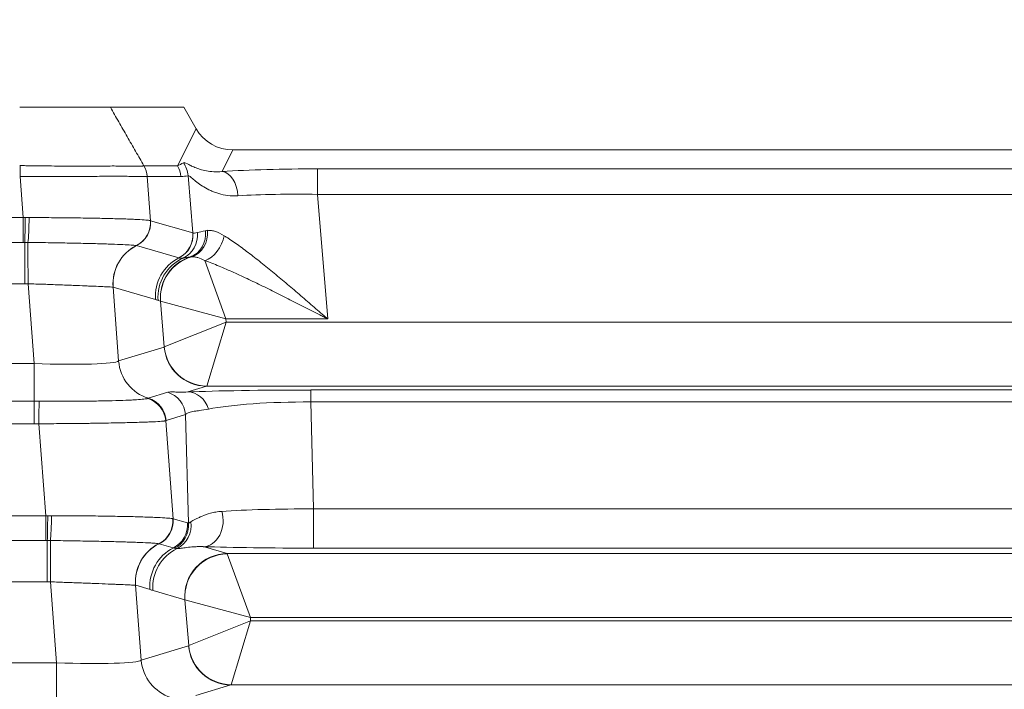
# Model space of a CAD drawing. Header units: millimetres. Extents: x 4 to 836, y 5 to 589.
# Tile 161 of 174: x 626.12 to 637.66, y 379.66 to 387.51. Entities that reach past the tile are written whole.
import ezdxf

# ---------------------------------------------------------------- set-up
doc = ezdxf.new("R2010")
doc.units = ezdxf.units.MM
doc.layers.add('1', color=7, linetype='Continuous', true_color=0xffffff)
doc.styles.add('ideas_simplex', font='simplex.shx')
doc.dimstyles.get("Standard").update_dxf_attribs({"dimtxt": 0.18, "dimasz": 0.18, "dimexe": 0.18, "dimexo": 0.0625, "dimgap": 0.09, "dimtad": 0, "dimtih": 1, "dimtoh": 1, "dimdec": 4, "dimzin": 0, "dimdsep": 46, "dimtxsty": 'Standard', "dimcen": 0.09, "dimadec": 0, "dimazin": 0, "dimtfac": 1, "dimtdec": 4, "dimtofl": 0, "dimtmove": 0, "dimatfit": 3, "dimfxl": 1, "dimtolj": 1, "dimtzin": 0, "dimarcsym": 0})

# ---------------------------------------------------------------- blocks, each defined once
blk = doc.blocks.new('_U9')
at = {"layer": '1', "color": 87, "lineweight": 25}
for p, q in [((615.3112, 433.612552), (613.8112, 433.612552)), ((613.8112, 433.612552), (613.8112, 427.987552)), ((630.9862, 433.612552), (629.4862, 433.612552)), ((630.9862, 427.987552), (630.9862, 433.612552)), ((613.8112, 427.987552), (615.3112, 427.987552)), ((629.4862, 427.987552), (630.9862, 427.987552))]:
    blk.add_line(p, q, dxfattribs=at)
at = {"layer": '1', "color": 152, "lineweight": 13}
for p, q in [((597.148662, 353.457866), (597.148662, 428.487552)), ((647.648738, 336.981944), (647.648738, 428.487552))]:
    blk.add_line(p, q, dxfattribs=at)
at = {"layer": '1', "color": 27, "lineweight": 13}
blk.add_line((647.648738, 426.487552), (597.148662, 426.487552), dxfattribs=at)
at = {"layer": '1', "color": 27, "lineweight": 18}
for points in [[(597.148662, 426.487552), (600.14866, 427.016533), (600.148664, 425.958571)], [(647.648738, 426.487552), (644.64874, 425.958571), (644.648736, 427.016533)]]:
    blk.add_solid(points, dxfattribs=at)
at = {"layer": '1', "color": 87, "linetype": 'Continuous', "lineweight": 25, "char_height": 3, "attachment_point": 7, "line_spacing_factor": 1.204819, "style": 'ideas_simplex'}
for s, insert in [('\\W1.2664;50,5', (616.7677, 435.747552)), ('\\W1.2715;1.988', (615.2827, 428.435052))]:
    blk.add_mtext(s, dxfattribs=dict(at, insert=insert))
blk = doc.blocks.new('_U14')
at = {"layer": '1', "color": 87, "lineweight": 25}
for p, q in [((621.409179, 411.112126), (619.909179, 411.112126)), ((619.909179, 411.112126), (619.909179, 405.487126)), ((634.114179, 411.112126), (632.614179, 411.112126)), ((634.114179, 405.487126), (634.114179, 411.112126)), ((619.909179, 405.487126), (621.409179, 405.487126)), ((632.614179, 405.487126), (634.114179, 405.487126))]:
    blk.add_line(p, q, dxfattribs=at)
at = {"layer": '1', "color": 152, "lineweight": 13}
for p, q in [((638.809903, 345.820779), (638.809903, 405.987126)), ((656.487572, 345.820779), (656.487572, 405.987126))]:
    blk.add_line(p, q, dxfattribs=at)
at = {"layer": '1', "color": 27, "lineweight": 13}
blk.add_line((656.487572, 403.987126), (619.909179, 403.987126), dxfattribs=at)
at = {"layer": '1', "color": 27, "lineweight": 18}
for points in [[(638.809903, 403.987126), (641.809901, 404.516107), (641.809905, 403.458145)], [(656.487572, 403.987126), (653.487574, 403.458145), (653.487571, 404.516107)]]:
    blk.add_solid(points, dxfattribs=at)
at = {"layer": '1', "color": 87, "linetype": 'Continuous', "lineweight": 25, "char_height": 3, "attachment_point": 7, "line_spacing_factor": 1.204819, "style": 'ideas_simplex'}
for s, insert in [('\\W1.3508;17,7', (621.380679, 413.247126)), ('\\W1.2865;.696', (621.380679, 405.934626))]:
    blk.add_mtext(s, dxfattribs=dict(at, insert=insert))

msp = doc.modelspace()

# ---------------------------------------------------------------- linework, layer by layer
at = {"layer": '1', "color": 143, "linetype": 'Continuous', "lineweight": 18}
for p, q in [((627.182, 386.482), (628.042, 386.482)), ((628.187, 386.231), (628.042, 386.482)), ((628.619, 385.982), (666.679, 385.982))]:
    msp.add_line(p, q, dxfattribs=at)
at = {"layer": '1', "color": 143, "linetype": 'Continuous', "lineweight": 13}
for p, q in [((627.97, 385.796), (628.187, 386.231)), ((628.619, 385.982), (628.492, 385.729)), ((627.576, 385.796), (627.97, 385.796)), ((629.611, 385.76), (665.686, 385.76)), ((629.611, 385.461), (629.611, 385.76)), ((626.161, 385.189), (626.124, 385.669)), ((628.009, 385.671), (627.615, 385.671)), ((627.615, 385.67), (627.654, 385.153)), ((628.149, 385.009), (628.094, 385.681)), ((665.686, 385.461), (629.611, 385.461)), ((629.611, 385.461), (629.73, 384.001)), ((620.137, 385.189), (626.161, 385.189)), ((626.161, 385.189), (626.161, 384.899)), ((627.654, 385.153), (628.149, 385.009)), ((626.161, 384.899), (620.137, 384.899)), ((626.179, 384.414), (626.179, 384.898)), ((627.984, 384.716), (627.49, 384.861)), ((628.29, 384.685), (628.537, 384.001)), ((626.179, 384.414), (620.119, 384.414)), ((626.287, 383.479), (626.217, 384.414)), ((627.213, 384.374), (627.279, 383.509)), ((627.711, 384.229), (627.215, 384.374)), ((627.769, 384.211), (627.742, 384.219)), ((627.771, 384.21), (628.537, 384.001)), ((627.814, 383.673), (627.771, 384.21)), ((629.73, 384.001), (628.537, 384.001)), ((628.537, 384.001), (628.54, 383.963)), ((627.814, 383.673), (628.54, 383.963)), ((628.311, 383.215), (628.54, 383.963)), ((628.54, 383.963), (666.757, 383.963)), ((627.279, 383.509), (627.813, 383.672)), ((620.01, 383.479), (626.287, 383.479)), ((626.287, 383.038), (626.287, 383.479)), ((628.31, 383.213), (628.09, 383.146)), ((666.988, 383.213), (628.31, 383.213)), ((629.532, 383.169), (665.766, 383.169)), ((629.532, 383.169), (629.532, 383.029)), ((627.627, 383.072), (627.855, 383.142)), ((620.01, 383.038), (626.287, 383.038)), ((626.287, 383.038), (626.287, 382.774)), ((665.766, 383.029), (629.532, 383.029)), ((629.532, 383.029), (629.565, 381.776)), ((628.064, 382.88), (627.837, 382.81)), ((628.098, 381.607), (628.064, 382.88)), ((626.287, 382.774), (620.01, 382.774)), ((626.424, 381.695), (626.343, 382.773)), ((627.831, 382.808), (627.918, 381.659)), ((619.873, 381.695), (626.424, 381.695)), ((626.424, 381.405), (626.424, 381.695)), ((629.565, 381.776), (665.733, 381.776)), ((629.565, 381.316), (629.565, 381.776)), ((627.918, 381.659), (628.085, 381.611)), ((626.424, 381.405), (619.873, 381.405)), ((626.443, 381.405), (626.443, 380.921)), ((627.92, 381.318), (627.753, 381.367)), ((628.271, 381.333), (628.551, 381.251)), ((628.551, 381.251), (666.746, 381.251)), ((628.823, 380.501), (628.553, 381.248)), ((665.733, 381.316), (629.565, 381.316)), ((626.443, 380.921), (619.855, 380.921)), ((626.552, 379.972), (626.48, 380.921)), ((627.477, 380.881), (627.543, 380.002)), ((627.647, 380.831), (627.479, 380.88)), ((628.055, 380.711), (627.682, 380.819)), ((628.823, 380.501), (628.056, 380.71)), ((628.1, 380.173), (628.056, 380.71)), ((628.1, 380.173), (628.826, 380.463)), ((628.597, 379.715), (628.826, 380.463)), ((628.823, 380.501), (628.826, 380.463)), ((666.475, 380.501), (628.823, 380.501)), ((628.826, 380.463), (666.471, 380.463)), ((627.543, 380.002), (628.099, 380.172)), ((619.746, 379.972), (626.552, 379.972)), ((626.552, 379.972), (626.552, 379.532)), ((628.595, 379.713), (628.184, 379.587)), ((666.702, 379.713), (628.595, 379.713))]:
    msp.add_line(p, q, dxfattribs=at)
at = {"layer": '1', "color": 143, "linetype": 'Continuous', "lineweight": 18}
msp.add_ellipse((628.62, 386.484), major_axis=(0.225, 0.449), ratio=0.995894, start_param=2.56169, end_param=3.603692, dxfattribs=at)
at = {"layer": '1', "color": 143, "linetype": 'Continuous', "lineweight": 13}
for centre, major_axis, ratio, start_param, end_param in [((629.133, 387.509), (-1.279, -1.72), 0.157063, 0.266174, 0.369313), ((627.796, 385.656), (0.063, -0.293), 0.996129, 1.4407, 1.985924), ((626.124, 385.648), (-0.002, -0.3), 0.000366, 4.188794, 4.642577), ((627.317, 385.646), (0.056, -0.295), 0.996153, 1.466507, 1.908886), ((627.711, 385.646), (0, -0.3), 0.996169, 1.651938, 2.094395), ((629.623, 385.614), (-1.806, 0.001), 0.081028, 4.719047, 5.389171), ((628.492, 385.43), (0.019, -0.299), 0.621028, 1.581348, 3.038021), ((629.431, 387.533), (-1.543, -1.824), 0.244098, 0.203714, 0.306853), ((629.623, 385.315), (-1.507, 0.026), 0.096946, 4.721976, 5.3921), ((626.179, 385.168), (0.002, 0.3), 0.014605, 3.59604, 4.783436), ((626.216, 385.168), (0.006, 0.3), 0.044184, 3.597973, 4.786486), ((627.354, 385.129), (-0.044, -0.297), 0.993716, 0.611983, 1.798874), ((627.355, 385.129), (0.068, 0.292), 0.995069, 3.835186, 5.021822), ((627.356, 385.129), (0.084, 0.288), 0.995643, 3.889373, 5.075773), ((628.029, 385.014), (-0.059, 0.294), 0.895222, 3.25764, 4.60885), ((628.06, 385.018), (0.018, -0.299), 0.878856, 0.229499, 1.588961), ((626.217, 384.449), (-0.001, 0.5), 0.000077, 0.455918, 1.640609), ((627.851, 384.984), (0.084, 0.288), 0.995643, 3.889373, 5.075773), ((627.852, 384.984), (0.074, 0.291), 0.995302, 3.855675, 5.041954), ((627.915, 384.989), (0.062, -0.293), 0.959628, 0.215711, 1.448258), ((628.29, 384.958), (-0.133, -0.269), 0.701534, 0.615113, 1.97019), ((627.71, 384.415), (0.144, 0.479), 0.995612, 0.757529, 1.943536), ((627.711, 384.414), (0.14, 0.48), 0.995643, 0.747824, 1.93418), ((628.208, 384.27), (0.14, 0.48), 0.995643, 0.747756, 1.93418), ((628.238, 384.259), (0.14, 0.48), 0.995643, 0.701882, 1.93418), ((628.266, 384.251), (0.14, 0.48), 0.995643, 0.586384, 1.93418), ((628.267, 384.25), (0.339, 0.368), 0.991771, 1.011679, 2.392801), ((627.789, 383.961), (-0.021, 0.25), 0.087194, 6.188746, 6.249833), ((627.792, 383.922), (-0.021, 0.25), 0.087194, 3.1606, 3.221686), ((628.31, 383.713), (-0.146, 0.478), 0.996014, 1.356348, 2.843741), ((628.311, 383.714), (0.368, -0.339), 0.992996, 3.971219, 5.453559), ((626.276, 383.553), (-1.006, 0.038), 0.073389, 1.584419, 3.062485), ((627.775, 383.549), (-0.146, 0.478), 0.996014, 1.356348, 2.542747), ((629.558, 383.112), (-1.801, 0.001), 0.031454, 4.727263, 5.665979), ((628.289, 383.963), (-0.02, 0.75), 0.029238, 3.166976, 3.228063), ((627.533, 382.784), (-0.136, 0.268), 0.995564, 4.326262, 5.515407), ((627.539, 382.786), (-0.088, 0.287), 0.996014, 4.49794, 5.68434), ((627.766, 382.856), (-0.088, 0.287), 0.996014, 4.49794, 5.68434), ((628.09, 382.846), (-0.013, 0.3), 0.858349, 5.011301, 6.232142), ((626.343, 382.752), (0.004, 0.3), 0.000932, 0.312654, 1.500989), ((629.558, 382.812), (-1.501, 0.01), 0.144199, 4.731152, 5.669868), ((626.443, 381.674), (-0.002, -0.3), 0.014605, 0.454447, 1.641843), ((626.479, 381.674), (-0.006, -0.3), 0.044184, 0.456381, 1.644893), ((628.271, 381.633), (-0.01, -0.3), 0.776151, 0.041527, 1.988056), ((629.588, 381.67), (-1.501, 0.007), 0.069967, 4.728606, 5.53592), ((627.617, 381.635), (-0.044, -0.297), 0.993716, 0.611983, 1.798874), ((627.619, 381.635), (-0.068, -0.292), 0.995069, 0.693593, 1.88023), ((627.62, 381.635), (-0.084, -0.288), 0.995643, 0.74778, 1.93418), ((627.787, 381.586), (-0.084, -0.288), 0.995643, 0.74778, 1.93418), ((627.8, 381.582), (-0.098, -0.284), 0.995471, 0.795333, 1.981733), ((627.835, 381.581), (0.034, -0.298), 0.982269, 0.338228, 1.604787), ((626.48, 380.956), (0.001, -0.5), 0.000077, 3.59751, 4.782202), ((627.973, 380.921), (-0.144, -0.479), 0.995612, 3.899122, 5.085129), ((627.975, 380.921), (-0.14, -0.48), 0.995643, 3.889417, 5.075773), ((629.588, 381.371), (-1.801, -0.001), 0.030434, 0.75024, 1.557554), ((628.143, 380.872), (-0.14, -0.48), 0.995643, 3.889373, 5.075773), ((628.178, 380.86), (0.14, 0.48), 0.995643, 0.730359, 1.93418), ((628.551, 380.751), (0.14, 0.48), 0.995643, 0.284559, 1.93418), ((628.553, 380.75), (-0.339, -0.368), 0.991771, 3.890384, 5.534394), ((628.571, 380.501), (-0.02, 0.75), 0.029238, 6.195123, 6.256209), ((628.075, 380.461), (-0.021, 0.25), 0.087194, 6.188746, 6.249833), ((628.078, 380.422), (-0.021, 0.25), 0.087194, 3.1606, 3.221686), ((628.595, 380.213), (-0.146, 0.478), 0.996014, 1.356348, 2.843741), ((628.597, 380.214), (0.368, -0.339), 0.992996, 3.971219, 5.453559), ((626.541, 380.046), (-1.006, 0.038), 0.073389, 1.584419, 3.062485), ((628.04, 380.043), (0.146, -0.478), 0.996014, 4.49794, 5.68434), ((628.574, 380.463), (-0.02, 0.75), 0.029238, 3.166976, 3.228063)]:
    msp.add_ellipse(centre, major_axis=major_axis, ratio=ratio, start_param=start_param, end_param=end_param, dxfattribs=at)
at = {"layer": '1', "color": 143, "linetype": 'Continuous', "lineweight": 18}
for points, knots in [([(626.119, 386.482), (626.132, 386.482), (626.145, 386.482), (626.439, 386.482), (626.712, 386.482), (627.061, 386.482), (627.16, 386.482), (627.182, 386.482)], [0, 0, 0, 0, 0.02412, 0.02412, 0.555511, 0.555511, 1, 1, 1, 1]), ([(627.615, 385.67), (627.614, 385.692), (627.609, 385.714), (627.596, 385.756), (627.587, 385.776), (627.576, 385.796)], [0, 0, 0, 0, 0.5, 0.5, 1, 1, 1, 1])]:
    msp.add_open_spline(points, degree=3, knots=knots, dxfattribs=at)
at = {"layer": '1', "color": 143, "linetype": 'Continuous', "lineweight": 13}
for points, degree in [([(627.182, 386.482), (627.576, 385.796)], 1), ([(626.119, 385.798), (626.121, 385.798), (626.123, 385.798), (626.125, 385.798)], 3), ([(627.576, 385.796), (627.576, 385.796), (627.576, 385.796), (627.576, 385.796)], 3), ([(626.124, 385.669), (626.123, 385.669), (626.121, 385.669), (626.119, 385.669)], 3), ([(627.615, 385.67), (627.615, 385.67), (627.615, 385.67), (627.615, 385.67)], 3), ([(626.161, 385.189), (626.168, 385.189), (626.176, 385.189), (626.183, 385.189)], 3), ([(626.183, 385.189), (626.199, 385.189), (626.214, 385.189), (626.229, 385.189)], 3), ([(627.651, 385.154), (627.652, 385.154), (627.652, 385.153), (627.653, 385.153)], 3), ([(627.653, 385.153), (627.653, 385.153), (627.654, 385.153), (627.654, 385.153)], 3), ([(628.203, 385.013), (628.227, 385.019), (628.258, 385.028), (628.297, 385.036)], 3), ([(628.297, 385.036), (628.305, 385.038), (628.314, 385.039), (628.323, 385.04)], 3), ([(626.179, 384.898), (626.173, 384.899), (626.167, 384.899), (626.161, 384.899)], 3), ([(626.216, 384.898), (626.204, 384.898), (626.191, 384.898), (626.179, 384.898)], 3), ([(628.149, 385.009), (628.149, 385.009), (628.149, 385.009), (628.149, 385.009)], 3), ([(627.489, 384.861), (627.488, 384.861), (627.488, 384.861), (627.487, 384.861)], 3), ([(627.49, 384.861), (627.489, 384.861), (627.489, 384.861), (627.489, 384.861)], 3), ([(627.985, 384.716), (627.985, 384.716), (627.985, 384.716), (627.984, 384.716)], 3), ([(628.118, 384.728), (628.085, 384.723), (628.058, 384.718), (628.037, 384.716)], 3), ([(628.138, 384.73), (628.131, 384.73), (628.124, 384.729), (628.118, 384.728)], 3), ([(626.217, 384.414), (626.204, 384.414), (626.191, 384.414), (626.179, 384.414)], 3), ([(627.215, 384.374), (627.214, 384.374), (627.214, 384.374), (627.213, 384.374)], 3), ([(627.621, 383.07), (627.623, 383.071), (627.625, 383.072), (627.627, 383.072)], 3), ([(626.287, 383.038), (626.307, 383.038), (626.327, 383.038), (626.347, 383.038)], 3), ([(626.343, 382.773), (626.324, 382.773), (626.306, 382.774), (626.287, 382.774)], 3), ([(627.837, 382.81), (627.835, 382.81), (627.833, 382.809), (627.831, 382.808)], 3), ([(626.424, 381.695), (626.432, 381.696), (626.44, 381.696), (626.447, 381.696)], 3), ([(626.447, 381.696), (626.462, 381.696), (626.478, 381.696), (626.493, 381.696)], 3), ([(627.914, 381.66), (627.915, 381.66), (627.916, 381.66), (627.917, 381.66)], 3), ([(627.917, 381.66), (627.917, 381.659), (627.917, 381.659), (627.918, 381.659)], 3), ([(628.085, 381.611), (628.089, 381.609), (628.093, 381.608), (628.098, 381.607)], 3), ([(628.098, 381.607), (628.104, 381.61), (628.113, 381.616), (628.126, 381.624)], 3), ([(626.443, 381.405), (626.437, 381.405), (626.43, 381.405), (626.424, 381.405)], 3), ([(626.48, 381.405), (626.467, 381.405), (626.455, 381.405), (626.443, 381.405)], 3), ([(627.753, 381.367), (627.752, 381.367), (627.751, 381.367), (627.751, 381.368)], 3), ([(627.753, 381.367), (627.753, 381.367), (627.753, 381.367), (627.753, 381.367)], 3), ([(627.933, 381.314), (627.929, 381.316), (627.925, 381.317), (627.92, 381.318)], 3), ([(627.964, 381.31), (627.951, 381.31), (627.941, 381.312), (627.933, 381.314)], 3), ([(626.48, 380.921), (626.468, 380.921), (626.455, 380.921), (626.443, 380.921)], 3), ([(627.479, 380.88), (627.478, 380.88), (627.478, 380.88), (627.477, 380.881)], 3), ([(627.682, 380.819), (627.676, 380.821), (627.664, 380.825), (627.652, 380.829), (627.647, 380.831)], 3)]:
    msp.add_open_spline(points, degree=degree, dxfattribs=at)
for points, knots in [([(628.038, 385.832), (628.042, 385.835), (628.048, 385.834), (628.063, 385.83), (628.073, 385.825), (628.09, 385.817), (628.096, 385.814), (628.109, 385.807), (628.116, 385.803), (628.138, 385.792), (628.155, 385.784), (628.192, 385.769), (628.213, 385.761), (628.257, 385.748), (628.281, 385.741), (628.334, 385.731), (628.363, 385.728), (628.424, 385.725), (628.457, 385.725), (628.492, 385.729)], [0, 0, 0, 0, 0.125, 0.125, 0.25, 0.25, 0.3125, 0.3125, 0.375, 0.375, 0.5, 0.5, 0.625, 0.625, 0.75, 0.75, 0.875, 0.875, 1, 1, 1, 1]), ([(626.125, 385.798), (626.148, 385.798), (626.17, 385.798), (626.216, 385.797), (626.238, 385.797), (626.306, 385.796), (626.35, 385.796), (626.483, 385.794), (626.569, 385.793), (626.695, 385.792), (626.736, 385.791), (626.817, 385.791), (626.856, 385.791), (626.97, 385.792), (627.042, 385.793), (627.142, 385.793), (627.174, 385.794), (627.234, 385.794), (627.291, 385.793), (627.342, 385.792), (627.377, 385.792), (627.389, 385.792), (627.41, 385.792), (627.421, 385.792), (627.471, 385.791), (627.503, 385.791), (627.539, 385.793), (627.549, 385.793), (627.562, 385.794), (627.565, 385.794), (627.571, 385.795), (627.574, 385.795), (627.576, 385.796)], [0, 0, 0, 0, 0.03125, 0.03125, 0.0625, 0.0625, 0.125, 0.125, 0.25, 0.25, 0.3125, 0.3125, 0.375, 0.375, 0.5, 0.5, 0.5625, 0.5625, 0.625, 0.6875, 0.6875, 0.71875, 0.71875, 0.75, 0.75, 0.875, 0.875, 0.9375, 0.9375, 0.96875, 0.96875, 1, 1, 1, 1]), ([(627.615, 385.67), (627.613, 385.67), (627.61, 385.67), (627.604, 385.67), (627.6, 385.67), (627.588, 385.67), (627.578, 385.67), (627.54, 385.67), (627.507, 385.67), (627.456, 385.671), (627.445, 385.671), (627.423, 385.672), (627.388, 385.673), (627.323, 385.674), (627.264, 385.674), (627.202, 385.674), (627.17, 385.674), (627.066, 385.673), (626.993, 385.672), (626.876, 385.671), (626.835, 385.671), (626.753, 385.67), (626.71, 385.67), (626.58, 385.67), (626.492, 385.67), (626.356, 385.67), (626.31, 385.67), (626.241, 385.67), (626.218, 385.67), (626.171, 385.669), (626.148, 385.669), (626.124, 385.669)], [0, 0, 0, 0, 0.03125, 0.03125, 0.0625, 0.0625, 0.125, 0.125, 0.25, 0.25, 0.28125, 0.28125, 0.3125, 0.375, 0.4375, 0.4375, 0.5, 0.5, 0.625, 0.625, 0.6875, 0.6875, 0.75, 0.75, 0.875, 0.875, 0.9375, 0.9375, 0.96875, 0.96875, 1, 1, 1, 1]), ([(628.678, 385.445), (628.636, 385.442), (628.597, 385.444), (628.522, 385.453), (628.486, 385.461), (628.436, 385.475), (628.42, 385.481), (628.388, 385.493), (628.373, 385.499), (628.33, 385.519), (628.303, 385.533), (628.254, 385.563), (628.231, 385.579), (628.19, 385.609), (628.172, 385.624), (628.141, 385.65), (628.127, 385.662), (628.112, 385.674), (628.107, 385.677), (628.099, 385.68), (628.096, 385.681), (628.094, 385.681)], [0, 0, 0, 0, 0.125, 0.125, 0.25, 0.25, 0.3125, 0.3125, 0.375, 0.375, 0.5, 0.5, 0.625, 0.625, 0.75, 0.75, 0.875, 0.875, 0.9375, 0.9375, 1, 1, 1, 1]), ([(626.229, 385.189), (626.318, 385.189), (626.406, 385.189), (626.534, 385.188), (626.576, 385.188), (626.639, 385.187), (626.66, 385.187), (626.702, 385.186), (626.723, 385.186), (626.825, 385.185), (626.903, 385.184), (627.013, 385.182), (627.049, 385.181), (627.101, 385.18), (627.118, 385.18), (627.152, 385.179), (627.169, 385.178), (627.25, 385.176), (627.309, 385.175), (627.388, 385.172), (627.412, 385.171), (627.459, 385.169), (627.481, 385.168), (627.54, 385.165), (627.573, 385.163), (627.61, 385.159), (627.621, 385.158), (627.634, 385.157), (627.638, 385.156), (627.645, 385.155), (627.648, 385.154), (627.651, 385.154)], [0, 0, 0, 0, 0.125, 0.125, 0.1875, 0.1875, 0.21875, 0.21875, 0.25, 0.25, 0.375, 0.375, 0.4375, 0.4375, 0.46875, 0.46875, 0.5, 0.5, 0.625, 0.625, 0.6875, 0.6875, 0.75, 0.75, 0.875, 0.875, 0.9375, 0.9375, 0.96875, 0.96875, 1, 1, 1, 1]), ([(628.323, 385.04), (628.33, 385.04), (628.337, 385.04), (628.351, 385.039), (628.359, 385.038), (628.381, 385.035), (628.397, 385.031), (628.445, 385.015), (628.48, 384.999), (628.515, 384.977)], [0, 0, 0, 0, 0.125, 0.125, 0.25, 0.25, 0.5, 0.5, 1, 1, 1, 1]), ([(627.487, 384.861), (627.479, 384.863), (627.464, 384.865), (627.431, 384.867), (627.419, 384.868), (627.397, 384.869), (627.389, 384.87), (627.373, 384.871), (627.365, 384.871), (627.321, 384.873), (627.279, 384.875), (627.209, 384.878), (627.184, 384.879), (627.131, 384.88), (627.103, 384.881), (627.016, 384.884), (626.954, 384.885), (626.854, 384.888), (626.82, 384.888), (626.767, 384.89), (626.749, 384.89), (626.713, 384.891), (626.695, 384.891), (626.604, 384.893), (626.529, 384.894), (626.413, 384.896), (626.374, 384.896), (626.295, 384.897), (626.256, 384.898), (626.216, 384.898)], [0, 0, 0, 0, 0.125, 0.125, 0.1875, 0.1875, 0.21875, 0.21875, 0.25, 0.25, 0.375, 0.375, 0.4375, 0.4375, 0.5, 0.5, 0.625, 0.625, 0.6875, 0.6875, 0.71875, 0.71875, 0.75, 0.75, 0.875, 0.875, 0.9375, 0.9375, 1, 1, 1, 1]), ([(628.149, 385.009), (628.154, 385.007), (628.161, 385.007), (628.178, 385.008), (628.189, 385.01), (628.203, 385.013)], [0, 0, 0, 0, 0.5, 0.5, 1, 1, 1, 1]), ([(628.515, 384.977), (628.527, 384.97), (628.538, 384.963), (628.561, 384.949), (628.572, 384.941), (628.607, 384.918), (628.63, 384.902), (628.701, 384.853), (628.749, 384.817), (628.847, 384.742), (628.897, 384.703), (628.973, 384.642), (628.999, 384.621), (629.051, 384.579), (629.076, 384.558), (629.154, 384.494), (629.206, 384.451), (629.309, 384.363), (629.362, 384.319), (629.466, 384.229), (629.519, 384.184), (629.598, 384.116), (629.637, 384.082), (629.677, 384.047), (629.704, 384.024), (629.717, 384.013), (629.73, 384.001)], [0, 0, 0, 0, 0.03125, 0.03125, 0.0625, 0.0625, 0.125, 0.125, 0.25, 0.25, 0.375, 0.375, 0.4375, 0.4375, 0.5, 0.5, 0.625, 0.625, 0.75, 0.75, 0.875, 0.875, 0.9375, 0.96875, 0.96875, 1, 1, 1, 1]), ([(628.037, 384.716), (628.025, 384.714), (628.015, 384.714), (627.997, 384.714), (627.99, 384.715), (627.985, 384.716)], [0, 0, 0, 0, 0.5, 0.5, 1, 1, 1, 1]), ([(628.29, 384.685), (628.261, 384.7), (628.234, 384.712), (628.195, 384.724), (628.183, 384.726), (628.165, 384.729), (628.16, 384.73), (628.148, 384.73), (628.143, 384.731), (628.138, 384.73)], [0, 0, 0, 0, 0.5, 0.5, 0.75, 0.75, 0.875, 0.875, 1, 1, 1, 1]), ([(629.73, 384.001), (629.715, 384.009), (629.699, 384.017), (629.668, 384.033), (629.621, 384.057), (629.574, 384.081), (629.481, 384.129), (629.419, 384.16), (629.295, 384.223), (629.234, 384.254), (629.111, 384.315), (629.05, 384.346), (628.958, 384.391), (628.928, 384.405), (628.867, 384.435), (628.837, 384.449), (628.746, 384.492), (628.687, 384.52), (628.57, 384.572), (628.512, 384.597), (628.428, 384.632), (628.4, 384.644), (628.344, 384.665), (628.317, 384.675), (628.29, 384.685)], [0, 0, 0, 0, 0.03125, 0.03125, 0.0625, 0.125, 0.125, 0.25, 0.25, 0.375, 0.375, 0.5, 0.5, 0.5625, 0.5625, 0.625, 0.625, 0.75, 0.75, 0.875, 0.875, 0.9375, 0.9375, 1, 1, 1, 1]), ([(627.213, 384.374), (627.208, 384.375), (627.197, 384.375), (627.172, 384.377), (627.162, 384.377), (627.145, 384.378), (627.14, 384.379), (627.127, 384.379), (627.12, 384.379), (627.086, 384.381), (627.054, 384.382), (626.998, 384.385), (626.979, 384.386), (626.947, 384.387), (626.936, 384.387), (626.915, 384.388), (626.903, 384.389), (626.846, 384.391), (626.797, 384.393), (626.732, 384.395), (626.718, 384.396), (626.691, 384.397), (626.678, 384.398), (626.636, 384.399), (626.608, 384.4), (626.521, 384.403), (626.462, 384.406), (626.371, 384.409), (626.34, 384.41), (626.279, 384.412), (626.248, 384.413), (626.217, 384.414)], [0, 0, 0, 0, 0.125, 0.125, 0.1875, 0.1875, 0.21875, 0.21875, 0.25, 0.25, 0.375, 0.375, 0.4375, 0.4375, 0.46875, 0.46875, 0.5, 0.5, 0.625, 0.625, 0.65625, 0.65625, 0.6875, 0.6875, 0.75, 0.75, 0.875, 0.875, 0.9375, 0.9375, 1, 1, 1, 1]), ([(627.742, 384.219), (627.737, 384.22), (627.732, 384.222), (627.721, 384.226), (627.716, 384.228), (627.711, 384.229)], [0, 0, 0, 0, 0.5, 0.5, 1, 1, 1, 1]), ([(626.347, 383.038), (626.367, 383.038), (626.386, 383.037), (626.426, 383.037), (626.446, 383.037), (626.505, 383.037), (626.544, 383.037), (626.659, 383.037), (626.734, 383.037), (626.826, 383.038), (626.844, 383.038), (626.88, 383.038), (626.933, 383.039), (626.985, 383.039), (627.084, 383.041), (627.146, 383.042), (627.263, 383.045), (627.316, 383.047), (627.387, 383.049), (627.409, 383.05), (627.441, 383.052), (627.451, 383.053), (627.47, 383.054), (627.479, 383.054), (627.524, 383.057), (627.552, 383.059), (627.586, 383.063), (627.595, 383.065), (627.607, 383.067), (627.61, 383.067), (627.616, 383.069), (627.619, 383.069), (627.621, 383.07)], [0, 0, 0, 0, 0.03125, 0.03125, 0.0625, 0.0625, 0.125, 0.125, 0.25, 0.25, 0.28125, 0.28125, 0.3125, 0.375, 0.375, 0.5, 0.5, 0.625, 0.625, 0.6875, 0.6875, 0.71875, 0.71875, 0.75, 0.75, 0.875, 0.875, 0.9375, 0.9375, 0.96875, 0.96875, 1, 1, 1, 1]), ([(627.855, 383.142), (627.862, 383.144), (627.872, 383.145), (627.899, 383.146), (627.915, 383.146), (627.954, 383.145), (627.976, 383.144), (628.028, 383.143), (628.058, 383.144), (628.09, 383.146)], [0, 0, 0, 0, 0.25, 0.25, 0.5, 0.5, 0.75, 0.75, 1, 1, 1, 1]), ([(628.332, 382.945), (628.294, 382.937), (628.259, 382.932), (628.213, 382.926), (628.198, 382.924), (628.172, 382.92), (628.159, 382.918), (628.126, 382.912), (628.108, 382.908), (628.08, 382.896), (628.07, 382.889), (628.064, 382.88)], [0, 0, 0, 0, 0.25, 0.25, 0.375, 0.375, 0.5, 0.5, 0.75, 0.75, 1, 1, 1, 1]), ([(627.831, 382.808), (627.829, 382.808), (627.827, 382.807), (627.82, 382.806), (627.817, 382.806), (627.804, 382.804), (627.794, 382.803), (627.757, 382.8), (627.724, 382.798), (627.673, 382.796), (627.663, 382.795), (627.64, 382.795), (627.605, 382.793), (627.541, 382.791), (627.482, 382.789), (627.42, 382.788), (627.388, 382.787), (627.285, 382.784), (627.211, 382.783), (627.094, 382.781), (627.054, 382.78), (626.992, 382.779), (626.971, 382.779), (626.929, 382.778), (626.907, 382.778), (626.799, 382.777), (626.71, 382.776), (626.575, 382.775), (626.529, 382.774), (626.46, 382.774), (626.436, 382.774), (626.39, 382.773), (626.366, 382.773), (626.343, 382.773)], [0, 0, 0, 0, 0.03125, 0.03125, 0.0625, 0.0625, 0.125, 0.125, 0.25, 0.25, 0.28125, 0.28125, 0.3125, 0.375, 0.4375, 0.4375, 0.5, 0.5, 0.625, 0.625, 0.6875, 0.6875, 0.71875, 0.71875, 0.75, 0.75, 0.875, 0.875, 0.9375, 0.9375, 0.96875, 0.96875, 1, 1, 1, 1]), ([(626.493, 381.696), (626.582, 381.696), (626.669, 381.695), (626.798, 381.694), (626.84, 381.694), (626.903, 381.693), (626.924, 381.693), (626.966, 381.693), (626.986, 381.693), (627.089, 381.691), (627.166, 381.69), (627.277, 381.688), (627.313, 381.687), (627.365, 381.686), (627.382, 381.686), (627.416, 381.685), (627.433, 381.685), (627.514, 381.683), (627.572, 381.681), (627.651, 381.678), (627.676, 381.677), (627.723, 381.675), (627.745, 381.674), (627.804, 381.671), (627.837, 381.669), (627.874, 381.666), (627.885, 381.665), (627.898, 381.663), (627.902, 381.662), (627.909, 381.661), (627.912, 381.661), (627.914, 381.66)], [0, 0, 0, 0, 0.125, 0.125, 0.1875, 0.1875, 0.21875, 0.21875, 0.25, 0.25, 0.375, 0.375, 0.4375, 0.4375, 0.46875, 0.46875, 0.5, 0.5, 0.625, 0.625, 0.6875, 0.6875, 0.75, 0.75, 0.875, 0.875, 0.9375, 0.9375, 0.96875, 0.96875, 1, 1, 1, 1]), ([(628.126, 381.624), (628.14, 381.632), (628.158, 381.643), (628.191, 381.66), (628.202, 381.666), (628.228, 381.678), (628.242, 381.684), (628.286, 381.703), (628.319, 381.715), (628.376, 381.73), (628.396, 381.735), (628.44, 381.742), (628.463, 381.745), (628.488, 381.747)], [0, 0, 0, 0, 0.25, 0.25, 0.375, 0.375, 0.5, 0.5, 0.75, 0.75, 0.875, 0.875, 1, 1, 1, 1]), ([(627.751, 381.368), (627.743, 381.369), (627.728, 381.371), (627.695, 381.374), (627.682, 381.374), (627.661, 381.376), (627.653, 381.376), (627.637, 381.377), (627.629, 381.378), (627.584, 381.38), (627.543, 381.382), (627.472, 381.384), (627.447, 381.385), (627.395, 381.387), (627.366, 381.388), (627.279, 381.39), (627.217, 381.392), (627.118, 381.394), (627.084, 381.395), (627.031, 381.396), (627.013, 381.396), (626.977, 381.397), (626.959, 381.397), (626.868, 381.399), (626.793, 381.4), (626.677, 381.402), (626.638, 381.403), (626.559, 381.404), (626.519, 381.404), (626.48, 381.405)], [0, 0, 0, 0, 0.125, 0.125, 0.1875, 0.1875, 0.21875, 0.21875, 0.25, 0.25, 0.375, 0.375, 0.4375, 0.4375, 0.5, 0.5, 0.625, 0.625, 0.6875, 0.6875, 0.71875, 0.71875, 0.75, 0.75, 0.875, 0.875, 0.9375, 0.9375, 1, 1, 1, 1]), ([(628.271, 381.333), (628.25, 381.334), (628.231, 381.334), (628.195, 381.333), (628.178, 381.332), (628.13, 381.329), (628.102, 381.326), (628.053, 381.32), (628.031, 381.317), (627.993, 381.312), (627.977, 381.311), (627.964, 381.31)], [0, 0, 0, 0, 0.125, 0.125, 0.25, 0.25, 0.5, 0.5, 0.75, 0.75, 1, 1, 1, 1]), ([(627.477, 380.881), (627.472, 380.881), (627.46, 380.882), (627.435, 380.883), (627.426, 380.884), (627.409, 380.885), (627.403, 380.885), (627.391, 380.886), (627.384, 380.886), (627.35, 380.887), (627.318, 380.889), (627.262, 380.891), (627.242, 380.892), (627.211, 380.893), (627.2, 380.894), (627.178, 380.895), (627.167, 380.895), (627.11, 380.897), (627.061, 380.899), (626.995, 380.902), (626.982, 380.902), (626.955, 380.903), (626.941, 380.904), (626.9, 380.905), (626.871, 380.907), (626.785, 380.91), (626.726, 380.912), (626.635, 380.915), (626.604, 380.916), (626.542, 380.919), (626.511, 380.92), (626.48, 380.921)], [0, 0, 0, 0, 0.125, 0.125, 0.1875, 0.1875, 0.21875, 0.21875, 0.25, 0.25, 0.375, 0.375, 0.4375, 0.4375, 0.46875, 0.46875, 0.5, 0.5, 0.625, 0.625, 0.65625, 0.65625, 0.6875, 0.6875, 0.75, 0.75, 0.875, 0.875, 0.9375, 0.9375, 1, 1, 1, 1])]:
    msp.add_open_spline(points, degree=3, knots=knots, dxfattribs=at)

# ---------------------------------------------------------------- dimensions: what is measured, and where the dimension line sits
at = {"layer": '1', "color": 87, "linetype": 'Continuous', "lineweight": 25}
dim = msp.add_linear_dim(base=(647.649, 426.488), p1=(597.149, 348.629), p2=(647.649, 334.482), angle=180, text='<>\\P[\\C87;{\\H1.00x;\\Fsimplex.shx;1.988\\Fsimplex.shx;}\\C87; ]', dimstyle='Standard', override={"dimtxt": 3, "dimasz": 3, "dimexe": 2, "dimexo": 2.5, "dimgap": 1.5, "dimtad": 1, "dimtih": 0, "dimtoh": 0, "dimdec": 2, "dimlfac": 1, "dimzin": 8, "dimdsep": 44, "dimlunit": 2, "dimtxsty": 'ideas_simplex', "dimsah": 1, "dimse1": 0, "dimse2": 0, "dimsd1": 0, "dimsd2": 0, "dimclrd": 27, "dimclre": 152, "dimclrt": 87, "dimtol": 0, "dimtm": -0.1, "dimtfac": 0.5, "dimtdec": 2, "dimtofl": 1, "dimtmove": 0, "dimtzin": 8, "dimlwd": 13, "dimlwe": 13}, dxfattribs=at)
dim.commit()
dim.dimension.update_dxf_attribs({"geometry": '_U9', "text_midpoint": (622.399, 426.488), "dimtype": 160})
dim = msp.add_linear_dim(base=(638.81, 403.987), p1=(656.488, 343.321), p2=(638.81, 343.321), text='<>\\P[\\C87;{\\H1.00x;\\Fsimplex.shx;.696\\Fsimplex.shx;}\\C87; ]', dimstyle='Standard', override={"dimtxt": 3, "dimasz": 3, "dimexe": 2, "dimexo": 2.5, "dimgap": 1.5, "dimtad": 1, "dimtih": 1, "dimtoh": 0, "dimdec": 1, "dimlfac": 1, "dimzin": 8, "dimdsep": 44, "dimlunit": 2, "dimtxsty": 'ideas_simplex', "dimsah": 1, "dimse1": 0, "dimse2": 0, "dimsd1": 0, "dimsd2": 0, "dimclrd": 27, "dimclre": 152, "dimclrt": 87, "dimtol": 0, "dimtm": -0.1, "dimtfac": 0.5, "dimtdec": 2, "dimtofl": 1, "dimtmove": 0, "dimtzin": 8, "dimlwd": 13, "dimlwe": 13}, dxfattribs=at)
dim.commit()
dim.dimension.update_dxf_attribs({"geometry": '_U14', "text_midpoint": (614.667, 403.987), "dimtype": 160})

doc.saveas('drawing.dxf')
